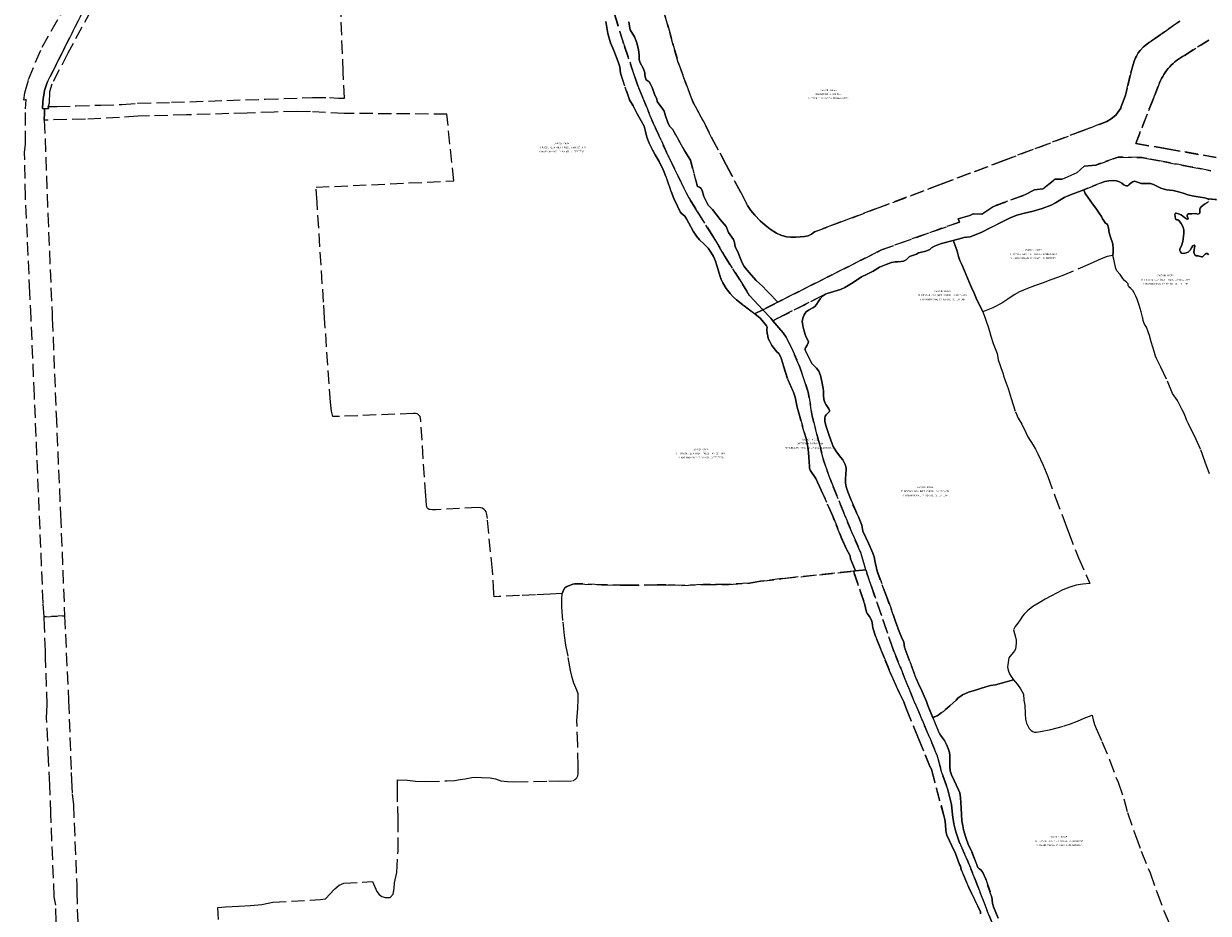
# Model space of a CAD drawing. Header units: metres. Extents: x 188526 to 197860, y 581431 to 587564.
# Tile 9 of 31: x 191914 to 192808, y 583551 to 584223. Entities that reach past the tile are written whole.
import ezdxf
from ezdxf.enums import TextEntityAlignment as Align

# ---------------------------------------------------------------- set-up
doc = ezdxf.new("R2010")
doc.units = ezdxf.units.M
doc.linetypes.add('DASHEDX2', pattern=[14, 10, -4])
doc.layers.add('B-WA-KG-GRENS_KADASTRAAL-G', color=150, linetype='DASHEDX2', lineweight=18)
doc.layers.add('B-WA-KG-GRENS_KADASTRAAL-T50', color=130, linetype='Continuous', lineweight=50)
doc.styles.add('NLCS-ISO-T25', font='NLCS-ISO.ttf', dxfattribs={"height": 2.5})

msp = doc.modelspace()

# ---------------------------------------------------------------- linework, layer by layer
at = {"layer": 'B-WA-KG-GRENS_KADASTRAAL-G'}
for points in [[(192786.64, 584224.41), (192773.23, 584215.08), (192763.74, 584208.6), (192759.32, 584205.15), (192756.69, 584202.35), (192755.13, 584200.43), (192753.86, 584198.09), (192753.28, 584196.68), (192752.29, 584194.27), (192751.02, 584190.05), (192749.7, 584185.3), (192746.9, 584173.83), (192746.52, 584171.46), (192745.75, 584168.42), (192743.84, 584163.84), (192742.45, 584159.92), (192742.03, 584158.68), (192738.27, 584153.48), (192734.86, 584150.78), (192731.65, 584148.62), (192731.65, 584148.62), (192712.86, 584141.49), (192653.85, 584119.22), (192606.47, 584101.33), (192557.02, 584082.63), (192526.24, 584071.09), (192510.95, 584065.32), (192508.68, 584063.52), (192506.13, 584062.42), (192503.3, 584061.7), (192496.79, 584061.2), (192493.05, 584061.2), (192489.77, 584061.63), (192485.38, 584062.78), (192482.04, 584064.39), (192477.32, 584067.41), (192473.66, 584070.3), (192469.82, 584073.64), (192465.69, 584077.87), (192462.72, 584081.36), (192460.15, 584085.27), (192455.21, 584095.02), (192444.27, 584115.84), (192433.46, 584136.18), (192426.77, 584149.22), (192419.34, 584163.03), (192413.2, 584178.88), (192408.01, 584193.3), (192404.27, 584206.22), (192400.06, 584221.06), (192388.87, 584262.74)], [(192388.87, 584262.74), (192400.06, 584221.06), (192404.27, 584206.22), (192408.01, 584193.3), (192413.2, 584178.88), (192419.34, 584163.03), (192426.77, 584149.22), (192433.46, 584136.18), (192444.27, 584115.84), (192455.21, 584095.02), (192460.15, 584085.27), (192462.72, 584081.36), (192465.69, 584077.87), (192469.82, 584073.64), (192473.66, 584070.3), (192477.32, 584067.41), (192482.04, 584064.39), (192485.38, 584062.78), (192489.77, 584061.63), (192493.05, 584061.2), (192496.79, 584061.2), (192503.3, 584061.7), (192506.13, 584062.42), (192508.68, 584063.52), (192510.95, 584065.32), (192526.24, 584071.09), (192557.02, 584082.63), (192606.47, 584101.33), (192653.85, 584119.22), (192712.86, 584141.49), (192731.65, 584148.62), (192734.86, 584150.78), (192738.27, 584153.48), (192742.03, 584158.68), (192742.45, 584159.92), (192743.84, 584163.84), (192745.75, 584168.42), (192746.52, 584171.46), (192746.9, 584173.83), (192749.7, 584185.3), (192751.02, 584190.05), (192752.29, 584194.27), (192753.28, 584196.68), (192753.86, 584198.09), (192755.13, 584200.43), (192756.69, 584202.35), (192759.32, 584205.15), (192763.74, 584208.6), (192773.23, 584215.08), (192786.64, 584224.41)], [(191957.09, 584229.11), (191931.64, 584178.13), (191929.64, 584172.02), (191929.02, 584168.67), (191928.51, 584165.94), (191928.35, 584163.37), (191928.13, 584158.43), (191929.63, 584158.27), (191929.49, 584155.23), (191929.39, 584149.7), (191932.02, 584078.95), (191935.25, 584003.31), (191935.38, 584000), (191938.27, 583927.43), (191941.64, 583851.71), (191944.67, 583775.3), (191929.19, 583774.43), (191928.5, 583784.83), (191928.5, 583784.83), (191921.92, 583941.69), (191919.38, 584000), (191918.53, 584019.44), (191915.14, 584091.62), (191914.54, 584125.3), (191915.21, 584131.54), (191915.07, 584158.12), (191915.55, 584165.21), (191913.81, 584164.83), (191914.78, 584170.32), (191917.41, 584180.3), (191922.8, 584193.49), (191927.71, 584204.75), (191945.83, 584236.63)], [(192353.26, 584224.24), (192354.73, 584215.23), (192356.79, 584208.06), (192359.3, 584202.22), (192362.51, 584193.8), (192363.81, 584189.84), (192364.3, 584185.16), (192371.11, 584165.11), (192373.85, 584160.52), (192376.93, 584154.46), (192379.96, 584149.14), (192382.36, 584145.21), (192383.21, 584141.11), (192384.35, 584136.92), (192386.12, 584132.31), (192388.52, 584127.36), (192390.68, 584123.47), (192393.61, 584118.43), (192396.79, 584111.58), (192398.58, 584107.23), (192402.61, 584095.83), (192404.76, 584090.5), (192407.48, 584084.79), (192409.53, 584080.44), (192410.37, 584079.21), (192411.33, 584078.29), (192412.93, 584077.13), (192414.19, 584075.23), (192415.97, 584071.74), (192419.22, 584065.74), (192421.74, 584061.96), (192424.09, 584059.21), (192427.36, 584056.13), (192430.52, 584052.98), (192432.64, 584050.08), (192434.7, 584046.67), (192436.02, 584043.24), (192437.27, 584039.2), (192439.28, 584032.36), (192440.29, 584029.31), (192441.64, 584026.67), (192444.16, 584022.61), (192447.27, 584018.74), (192449.41, 584016.25), (192451.92, 584014.02), (192456.83, 584010.26), (192465.64, 584003.33), (192465.72, 584003.27), (192469.79, 584000), (192472.72, 583996.79), (192474.66, 583994.41), (192475.07, 583993.25), (192474.95, 583991.37), (192475.06, 583988.75), (192475.5, 583986.6), (192475.97, 583984.72), (192477.1, 583982.36), (192478.61, 583979.45), (192482.39, 583974.61), (192483.97, 583973.32), (192485.12, 583971.2), (192486.04, 583969.04), (192487.36, 583964.09), (192490.57, 583954.35), (192495.06, 583944.11), (192496.24, 583940.31), (192497.77, 583933), (192499.16, 583927.47), (192504.45, 583909.31), (192505.98, 583901.44), (192506.61, 583895.23), (192507.05, 583887.96), (192507.03, 583886.75), (192507.67, 583885.35), (192511.78, 583879.07), (192515.96, 583870.27), (192524.7, 583850.48), (192530.99, 583834.63), (192535.19, 583825.23), (192537.36, 583821.65), (192537.83, 583820.36), (192538.07, 583818.36), (192541.85, 583809.21), (192540.2, 583809.03), (192486.68, 583803.38), (192470.18, 583801.36), (192461.8, 583799.93), (192446.21, 583799.06), (192426.92, 583798.9), (192410.68, 583798.3), (192398.94, 583798.61), (192392.19, 583798.64), (192368.51, 583798.37), (192350.04, 583798.68), (192332.54, 583799.53), (192329.89, 583799.54), (192328.29, 583799.09), (192325.84, 583798.3), (192323.89, 583797.46), (192322.48, 583796.31), (192321.28, 583794.76), (192320.77, 583793.47), (192320.32, 583792.17), (192311.27, 583791.59), (192300.21, 583791.18), (192288.1, 583790.52), (192272.82, 583789.75), (192268.89, 583789.57), (192268.79, 583792.18), (192267.66, 583809.62), (192263.86, 583848.76), (192263.44, 583851.81), (192263.29, 583852.77), (192262.9, 583853.79), (192262.45, 583854.54), (192261.83, 583855.22), (192261.13, 583855.89), (192259.98, 583856.55), (192258.68, 583856.96), (192256.89, 583856.99), (192224.91, 583855.39), (192222.54, 583855.34), (192220.71, 583855.52), (192219.88, 583855.71), (192219.15, 583856.15), (192218.48, 583856.91), (192217.8, 583858.75), (192217.38, 583865.99), (192213.55, 583922.89), (192213.44, 583924.53), (192213.03, 583925.78), (192212.53, 583926.45), (192211.99, 583927.05), (192211.44, 583927.52), (192210.87, 583927.81), (192209.67, 583928.09), (192207.93, 583928.04), (192152.17, 583925.91), (192147.17, 583925.94), (192146.16, 583929.86), (192145.37, 583936.57), (192141.01, 584000), (192140.18, 584012.1), (192135.27, 584087.56), (192134.51, 584099.01), (192238.44, 584103.77), (192233.39, 584154.2), (192155.76, 584154.74), (192130.44, 584156.12), (192128.31, 584156.01), (192119.87, 584156.1), (192102.87, 584155.83), (192082.57, 584155.07), (192036.67, 584153.62), (192000, 584152.59), (191999.95, 584152.59), (191986.08, 584151.72), (191960.36, 584150.45), (191929.39, 584149.7), (191929.49, 584155.23), (191929.63, 584158.27), (191929.63, 584158.27), (191932.5, 584158.47), (191932.4, 584159.98), (191938.8, 584159.98), (191953.55, 584160.47), (191971.99, 584161.05), (191988.02, 584161.52), (191999.66, 584162.38), (192000, 584162.39), (192025.3, 584163.15), (192096.17, 584165.53), (192131.9, 584166.68), (192144.61, 584166.78), (192151.41, 584166.29), (192156.07, 584166.19), (192155, 584185.8), (192153, 584240.48)], [(191964.5, 584232.15), (191947.08, 584200.22), (191935.04, 584176.76), (191933.38, 584170.94), (191932.92, 584162.57), (191932.4, 584159.98), (191932.5, 584158.47), (191929.63, 584158.27), (191929.63, 584158.27), (191928.13, 584158.43), (191928.35, 584163.37), (191928.51, 584165.94), (191929.02, 584168.67), (191929.64, 584172.02), (191931.64, 584178.13), (191957.09, 584229.11)], [(192359.55, 584230.62), (192366.91, 584207), (192375.12, 584182.44), (192377.45, 584175.69), (192382.06, 584164.69), (192389.16, 584147.38), (192400.86, 584121.81), (192407.86, 584107.31), (192415.86, 584091.06), (192422.52, 584080.38), (192434.2, 584061.94), (192443.41, 584046.38), (192454.48, 584028.94), (192461.7, 584017.25), (192471.92, 584006.5), (192471.95, 584006.48), (192465.64, 584003.33), (192456.83, 584010.26), (192451.92, 584014.02), (192449.41, 584016.25), (192447.27, 584018.74), (192444.16, 584022.61), (192441.64, 584026.67), (192440.29, 584029.31), (192439.28, 584032.36), (192437.27, 584039.2), (192436.02, 584043.24), (192434.7, 584046.67), (192432.64, 584050.08), (192430.52, 584052.98), (192427.36, 584056.13), (192424.09, 584059.21), (192421.74, 584061.96), (192419.22, 584065.74), (192415.97, 584071.74), (192414.19, 584075.23), (192412.93, 584077.13), (192411.33, 584078.29), (192410.37, 584079.21), (192409.53, 584080.44), (192407.48, 584084.79), (192404.76, 584090.5), (192402.61, 584095.83), (192398.58, 584107.23), (192396.79, 584111.58), (192393.61, 584118.43), (192390.68, 584123.47), (192388.52, 584127.36), (192386.12, 584132.31), (192384.35, 584136.92), (192383.21, 584141.11), (192382.36, 584145.21), (192379.96, 584149.14), (192376.93, 584154.46), (192373.85, 584160.52), (192371.11, 584165.11), (192364.3, 584185.16), (192363.81, 584189.84), (192362.51, 584193.8), (192359.3, 584202.22), (192356.79, 584208.06), (192354.73, 584215.23), (192353.26, 584224.24)], [(192370.69, 584223.93), (192371.4, 584219.15), (192371.73, 584217.93), (192374.85, 584212.52), (192376.6, 584208.16), (192378.06, 584202.7), (192378.5, 584198.9), (192378.57, 584195.7), (192379.07, 584193.53), (192381.67, 584188.4), (192382.71, 584185.3), (192382.83, 584184.21), (192383.03, 584182.29), (192383.73, 584180.22), (192386.03, 584178.59), (192387.16, 584176.94), (192388.2, 584174.42), (192390.36, 584168.65), (192391.72, 584165.73), (192391.99, 584163.76), (192396.38, 584158.04), (192397.3, 584156.46), (192398.2, 584153.71), (192400.33, 584147.1), (192401.52, 584144.96), (192403.81, 584142.5), (192404.55, 584141.12), (192413.07, 584126.14), (192417.18, 584119.38), (192422.45, 584099.57), (192423.98, 584099.09), (192425.12, 584098.23), (192425.97, 584096.57), (192427.29, 584092), (192430.48, 584085.36), (192433.72, 584082.08), (192436.33, 584078.91), (192439.55, 584074.59), (192444.24, 584069.25), (192446.01, 584064.82), (192449.73, 584059.62), (192450.42, 584057.35), (192450.85, 584053.98), (192453.01, 584050.27), (192454.2, 584046.99), (192456.19, 584041.85), (192457.8, 584039.24), (192461.17, 584034.92), (192466.92, 584028.62), (192471.9, 584023.95), (192474.6, 584021.06), (192476.29, 584019.3), (192483.15, 584012.17), (192471.92, 584006.5), (192461.7, 584017.25), (192454.48, 584028.94), (192443.41, 584046.38), (192434.2, 584061.94), (192422.52, 584080.38), (192415.86, 584091.06), (192407.86, 584107.31), (192400.86, 584121.81), (192389.16, 584147.38), (192382.06, 584164.69), (192377.45, 584175.69), (192375.12, 584182.44), (192366.91, 584207), (192359.55, 584230.62)], [(192810.2, 584111.51), (192793.34, 584114.79), (192774.12, 584118.34), (192761.72, 584120.68), (192758, 584121.49), (192740.11, 584121.69), (192723.17, 584115.75), (192714.38, 584115), (192708.94, 584109.88), (192697.81, 584105.12), (192692.59, 584105.12), (192683.2, 584097.69), (192677.06, 584097.12), (192669.58, 584093.25), (192646.06, 584084.56), (192637.28, 584078.56), (192630.64, 584078.81), (192628.17, 584077.62), (192619.31, 584075.25), (192620.25, 584072.69), (192561.44, 584051.69), (192483.15, 584012.17), (192476.29, 584019.3), (192474.6, 584021.06), (192471.9, 584023.95), (192466.92, 584028.62), (192461.17, 584034.92), (192457.8, 584039.24), (192456.19, 584041.85), (192454.2, 584046.99), (192453.01, 584050.27), (192450.85, 584053.98), (192450.42, 584057.35), (192449.73, 584059.62), (192446.01, 584064.82), (192444.24, 584069.25), (192439.55, 584074.59), (192436.33, 584078.91), (192433.72, 584082.08), (192430.48, 584085.36), (192427.29, 584092), (192425.97, 584096.57), (192425.12, 584098.23), (192423.98, 584099.09), (192422.45, 584099.57), (192417.18, 584119.38), (192413.07, 584126.14), (192404.55, 584141.12), (192403.81, 584142.5), (192401.52, 584144.96), (192400.33, 584147.1), (192398.2, 584153.71), (192397.3, 584156.46), (192396.38, 584158.04), (192391.99, 584163.76), (192391.72, 584165.73), (192390.36, 584168.65), (192388.2, 584174.42), (192387.16, 584176.94), (192386.03, 584178.59), (192383.73, 584180.22), (192383.03, 584182.29), (192382.83, 584184.21), (192382.71, 584185.3), (192381.67, 584188.4), (192379.07, 584193.53), (192378.57, 584195.7), (192378.5, 584198.9), (192378.06, 584202.7), (192376.6, 584208.16), (192374.85, 584212.52), (192371.73, 584217.93), (192371.4, 584219.15), (192370.69, 584223.93)], [(192814.13, 584121.51), (192777.13, 584127.95), (192753.44, 584132.08), (192766.68, 584165.95), (192771.38, 584177.96), (192772.1, 584179.59), (192772.89, 584181.19), (192773.75, 584182.75), (192774.68, 584184.27), (192775.67, 584185.76), (192776.72, 584187.19), (192777.84, 584188.59), (192779.02, 584189.93), (192780.25, 584191.21), (192781.54, 584192.45), (192782.87, 584193.63), (192784.26, 584194.75), (192785.7, 584195.8), (192787.18, 584196.8), (192788.7, 584197.73), (192790.26, 584198.59), (192808.45, 584210.2)], [(192808.45, 584210.2), (192790.26, 584198.59), (192788.7, 584197.73), (192787.18, 584196.8), (192785.7, 584195.8), (192784.26, 584194.75), (192782.87, 584193.63), (192781.54, 584192.45), (192780.25, 584191.21), (192779.02, 584189.93), (192777.84, 584188.59), (192776.72, 584187.19), (192775.67, 584185.76), (192774.68, 584184.27), (192773.75, 584182.75), (192772.89, 584181.19), (192772.1, 584179.59), (192771.38, 584177.96), (192766.68, 584165.95), (192753.44, 584132.08), (192777.13, 584127.95), (192814.13, 584121.51)], [(192883.88, 584083.76), (192808.03, 584090.19), (192807.11, 584090.54), (192805.2, 584091.03), (192800.6, 584091.75), (192796.05, 584092.47), (192792.64, 584093.35), (192789.28, 584094.57), (192785.64, 584095.53), (192781.54, 584096.64), (192776.73, 584097.13), (192774.21, 584097.71), (192772.43, 584098.36), (192769.34, 584099.93), (192766.87, 584101.1), (192764.63, 584101.77), (192762.39, 584101.85), (192759.73, 584101.73), (192757.59, 584101.86), (192755.56, 584102.58), (192753.29, 584103.4), (192752.22, 584103.49), (192751.26, 584103.15), (192750.05, 584102.45), (192748.24, 584100.71), (192747.33, 584100.09), (192746.36, 584100.01), (192745.47, 584100.21), (192744.45, 584100.78), (192742.94, 584102.06), (192741, 584103.11), (192738.74, 584103.91), (192736.68, 584104.09), (192733.05, 584103.96), (192729.93, 584103.35), (192714.13, 584097.13), (192706.05, 584093.94), (192702.97, 584092.73), (192699.27, 584091.26), (192697.44, 584090.05), (192692.78, 584087.13), (192689.55, 584085.48), (192682.82, 584083.02), (192675.88, 584080.92), (192669.44, 584079.3), (192663.73, 584077.78), (192658.14, 584075.71), (192652.98, 584073.23), (192643.57, 584068.28), (192637.16, 584065.19), (192630.36, 584062.2), (192628.45, 584061.65), (192625.76, 584061.23), (192623.58, 584061.01), (192622.17, 584060.52), (192615.5, 584058.76), (192606.77, 584056.46), (192603.96, 584055.49), (192601.4, 584054.58), (192599.23, 584053.14), (192598.02, 584052.09), (192594.93, 584050.74), (192590.68, 584049.79), (192589.33, 584049.42), (192587.74, 584048.42), (192583.39, 584046.98), (192582.25, 584046.31), (192581.12, 584045.13), (192579.94, 584044.08), (192578.16, 584043.28), (192576.19, 584042.8), (192573.62, 584042.71), (192571.67, 584042.61), (192568.98, 584042.11), (192565.01, 584040.68), (192559.87, 584038.57), (192555.05, 584035.71), (192550.22, 584033.13), (192546.41, 584031.3), (192539.97, 584027.02), (192533.65, 584023.31), (192530.52, 584021.79), (192528.01, 584020.93), (192520.31, 584018.75), (192519.07, 584018.16), (192483.06, 584000), (192479.47, 583998.19), (192479.47, 583998.19), (192478.69, 583999.12), (192477.89, 584000), (192471.95, 584006.48), (192471.92, 584006.5), (192483.15, 584012.17), (192561.44, 584051.69), (192620.25, 584072.69), (192619.31, 584075.25), (192628.17, 584077.62), (192630.64, 584078.81), (192637.28, 584078.56), (192646.06, 584084.56), (192669.58, 584093.25), (192677.06, 584097.12), (192683.2, 584097.69), (192692.59, 584105.12), (192697.81, 584105.12), (192708.94, 584109.88), (192714.38, 584115), (192723.17, 584115.75), (192740.11, 584121.69), (192758, 584121.49), (192761.72, 584120.68), (192774.12, 584118.34), (192793.34, 584114.79), (192810.2, 584111.51)], [(192808.96, 583882.6), (192805.86, 583891.32), (192802.39, 583901.07), (192798.98, 583908.51), (192797.41, 583911.82), (192794.76, 583917.04), (192793.2, 583920.18), (192791.7, 583923.33), (192790.89, 583925.46), (192789.35, 583929.05), (192788.39, 583930.96), (192784.88, 583937.88), (192781.24, 583943.32), (192776.72, 583954.11), (192772.22, 583963.01), (192770.5, 583966.59), (192769.26, 583969.05), (192768.4, 583971.46), (192767.57, 583974.2), (192766.28, 583978.18), (192765.14, 583982.12), (192763.69, 583986.94), (192762.8, 583989.68), (192761.5, 583993.21), (192760.04, 583995.52), (192759.37, 583996.93), (192759.05, 583998.29), (192758.64, 584000), (192758.45, 584000.75), (192757.45, 584004.86), (192755.97, 584009.94), (192754.37, 584014.45), (192753.44, 584016.79), (192752.27, 584019.25), (192751.19, 584021.06), (192749.64, 584022.5), (192748.19, 584023.69), (192747.73, 584024.81), (192747.58, 584026.06), (192746.97, 584026.69), (192746.08, 584027.44), (192745.02, 584028.62), (192743.72, 584030.19), (192741.57, 584033.02), (192739.16, 584035.81), (192738.28, 584037.62), (192737.76, 584039.81), (192737.45, 584042.13), (192736.8, 584044.75), (192736.14, 584047.42), (192736.23, 584050.14), (192736.4, 584052.46), (192736.15, 584056.04), (192735.67, 584057.83), (192734.54, 584060.63), (192733.43, 584064.65), (192732.7, 584068.24), (192732.04, 584070.78), (192730.37, 584072.14), (192729.57, 584073.31), (192728.36, 584075.25), (192727.43, 584076.99), (192725.89, 584079.45), (192723.31, 584083.07), (192720.74, 584086.45), (192717.09, 584091.62), (192715.14, 584094.31), (192714.13, 584097.13), (192729.93, 584103.35), (192733.05, 584103.96), (192736.68, 584104.09), (192738.74, 584103.91), (192741, 584103.11), (192742.94, 584102.06), (192744.45, 584100.78), (192745.47, 584100.21), (192746.36, 584100.01), (192747.33, 584100.09), (192748.24, 584100.71), (192750.05, 584102.45), (192751.26, 584103.15), (192752.22, 584103.49), (192753.29, 584103.4), (192755.56, 584102.58), (192757.59, 584101.86), (192759.73, 584101.73), (192762.39, 584101.85), (192764.63, 584101.77), (192766.87, 584101.1), (192769.34, 584099.93), (192772.43, 584098.36), (192774.21, 584097.71), (192776.73, 584097.13), (192781.54, 584096.64), (192785.64, 584095.53), (192789.28, 584094.57), (192792.64, 584093.35), (192796.05, 584092.47), (192800.6, 584091.75), (192805.2, 584091.03), (192807.11, 584090.54), (192808.03, 584090.19), (192808.42, 584089.58)], [(192808.33, 584047.98), (192807.44, 584048.86), (192806.6, 584048.91), (192805.82, 584048.37), (192804.61, 584047.19), (192803.75, 584046.44), (192802.99, 584046.31), (192800.57, 584047.15), (192798.92, 584047.24), (192798.05, 584047.82), (192797.46, 584048.83), (192797.29, 584050.12), (192797.85, 584053.27), (192798.04, 584054.57), (192797.81, 584055.2), (192797.37, 584055.35), (192796.54, 584054.84), (192795.59, 584053.18), (192794.49, 584051.39), (192793, 584049.98), (192791.48, 584049.41), (192789.43, 584048.98), (192787.98, 584049.25), (192787.09, 584050.13), (192786.62, 584051.32), (192786.79, 584052.44), (192788.01, 584054.84), (192788.82, 584058.07), (192789.7, 584063.95), (192789.63, 584066.76), (192788.84, 584069.37), (192787.63, 584071.72), (192785.93, 584074), (192785.22, 584074.34), (192784.23, 584074.36), (192783.67, 584074.61), (192783.3, 584075.34), (192783.06, 584076.92), (192782.92, 584078.49), (192783.29, 584079.38), (192783.95, 584079.41), (192785.68, 584078.82), (192787.62, 584078.1), (192790.18, 584076.19), (192791.66, 584075.14), (192792.35, 584074.81), (192792.75, 584074.99), (192792.93, 584075.5), (192792.28, 584077.1), (192792.17, 584077.86), (192792.47, 584078.39), (192793.25, 584078.83), (192795.82, 584078.86), (192798.68, 584079.19), (192800.16, 584078.69), (192801.4, 584079.06), (192801.72, 584079.75), (192801.66, 584081.52), (192801.73, 584082.34), (192802.1, 584083.2), (192802.9, 584084.2), (192805.25, 584086.15), (192807.47, 584087.46), (192808.25, 584088.16)], [(192808.25, 584088.16), (192807.47, 584087.46), (192805.25, 584086.15), (192802.9, 584084.2), (192802.1, 584083.2), (192801.73, 584082.34), (192801.66, 584081.52), (192801.72, 584079.75), (192801.4, 584079.06), (192800.16, 584078.69), (192798.68, 584079.19), (192795.82, 584078.86), (192793.25, 584078.83), (192792.47, 584078.39), (192792.17, 584077.86), (192792.28, 584077.1), (192792.93, 584075.5), (192792.75, 584074.99), (192792.35, 584074.81), (192791.66, 584075.14), (192790.18, 584076.19), (192787.62, 584078.1), (192785.68, 584078.82), (192783.95, 584079.41), (192783.29, 584079.38), (192782.92, 584078.49), (192783.06, 584076.92), (192783.3, 584075.34), (192783.67, 584074.61), (192784.23, 584074.36), (192785.22, 584074.34), (192785.93, 584074), (192787.63, 584071.72), (192788.84, 584069.37), (192789.63, 584066.76), (192789.7, 584063.95), (192788.82, 584058.07), (192788.01, 584054.84), (192786.79, 584052.44), (192786.62, 584051.32), (192787.09, 584050.13), (192787.98, 584049.25), (192789.43, 584048.98), (192791.48, 584049.41), (192793, 584049.98), (192794.49, 584051.39), (192795.59, 584053.18), (192796.54, 584054.84), (192797.37, 584055.35), (192797.81, 584055.2), (192798.04, 584054.57), (192797.85, 584053.27), (192797.29, 584050.12), (192797.46, 584048.83), (192798.05, 584047.82), (192798.92, 584047.24), (192800.57, 584047.15), (192802.99, 584046.31), (192803.75, 584046.44), (192804.61, 584047.19), (192805.82, 584048.37), (192806.6, 584048.91), (192807.44, 584048.86), (192808.33, 584047.98)], [(192808.42, 584089.58), (192808.03, 584090.19), (192883.88, 584083.76)], [(192654.86, 583517.81), (192632.6, 583574.91), (192626.25, 583590.37), (192620.1, 583604.64), (192617.67, 583612.17), (192616.17, 583618.16), (192615.1, 583625.01), (192614.25, 583632.72), (192612.75, 583638.93), (192611.25, 583644.92), (192606.98, 583656.61), (192603.33, 583670.18), (192581.2, 583722.37), (192570.24, 583749.93), (192553.54, 583798.09), (192549.52, 583810.04), (192545.67, 583823.31), (192539.67, 583836.79), (192534.02, 583850.62), (192523.86, 583875.38), (192517.88, 583891.97), (192513.97, 583907.75), (192509.11, 583926.01), (192506.15, 583944.16), (192499.73, 583963.21), (192493.52, 583977.76), (192489.34, 583985.69), (192487.3, 583989.06), (192484.02, 583992.88), (192479.47, 583998.19), (192483.06, 584000), (192519.07, 584018.16), (192517.18, 584016.97), (192515.04, 584014.64), (192513.51, 584012.42), (192512.31, 584010.48), (192511.03, 584009.04), (192509.52, 584007.94), (192506.26, 584006.13), (192504.59, 584004.98), (192503.71, 584004), (192502.94, 584002.57), (192501.99, 584000), (192501.64, 583997.67), (192501.67, 583996.32), (192502.03, 583994.39), (192502.81, 583991.25), (192503.79, 583987.82), (192504.58, 583985.8), (192505.86, 583983.41), (192506.25, 583982.3), (192506.18, 583981.36), (192505.4, 583979.83), (192503.96, 583977.69), (192503.73, 583976.96), (192503.86, 583976.04), (192504.66, 583974.37), (192507.35, 583968.92), (192508.96, 583965.75), (192510.36, 583964.36), (192512.48, 583962.26), (192514.04, 583960.06), (192515.47, 583956.74), (192516.51, 583952.32), (192517.52, 583946.87), (192517.65, 583945.02), (192517.62, 583941.38), (192517.83, 583939.3), (192518.48, 583936.94), (192519.55, 583934.71), (192521.67, 583931.6), (192522.16, 583930.43), (192522.11, 583929.62), (192519.66, 583927.07), (192519.03, 583926.1), (192518.7, 583924.63), (192518.77, 583922.29), (192519.36, 583919.02), (192521.93, 583911.51), (192524.07, 583905.3), (192525.01, 583903.25), (192527.49, 583899.27), (192530.74, 583894.91), (192532.17, 583893.14), (192533.91, 583889.47), (192534.81, 583887.11), (192534.84, 583885.74), (192534.52, 583882.21), (192534.18, 583878.8), (192534.35, 583875.65), (192534.77, 583872.66), (192536, 583868.98), (192538.41, 583862.52), (192543.95, 583850.09), (192546.57, 583843.83), (192547.35, 583839.27), (192551.5, 583830.22), (192554.81, 583822.54), (192555.98, 583819.92), (192556.22, 583818.45), (192556.43, 583816.85), (192558.04, 583809.06), (192565.48, 583789.34), (192572.09, 583771.03), (192574.71, 583763.52), (192576.58, 583759.19), (192578.27, 583755.46), (192578.58, 583753.51), (192578.92, 583751.38), (192582.75, 583740.67), (192587.55, 583728.05), (192589.27, 583723.91), (192591.88, 583718.52), (192594.73, 583712.31), (192595.47, 583710.45), (192596.32, 583707.66), (192600.23, 583698.3), (192604.94, 583687), (192605.96, 583685.13), (192608.95, 583681.1), (192610.54, 583678.21), (192611.74, 583674.94), (192612.67, 583672), (192612.93, 583669.82), (192612.98, 583665.78), (192612.94, 583661.41), (192613.18, 583658.27), (192614.32, 583655.17), (192616.36, 583650.81), (192619.67, 583643.84), (192620.47, 583641.46), (192621.02, 583637.98), (192621.66, 583630.06), (192622.13, 583620.31), (192622.8, 583616.68), (192623.45, 583613.66), (192625.2, 583607.78), (192627.21, 583602.17), (192629.28, 583597.71), (192633.39, 583587.47), (192633.72, 583586.36), (192634.18, 583585.16), (192635.13, 583584.23), (192636.4, 583583.34), (192637.86, 583581.52), (192640.11, 583576.3), (192644.77, 583562.73), (192644.95, 583560.67), (192645.12, 583558.09), (192645.89, 583555.4), (192649.48, 583546.8)], [(192060.85, 583545.91), (192060.36, 583554.98), (192066.18, 583555.5), (192076.16, 583556.07), (192085.02, 583556.48), (192093.72, 583557.34), (192101.95, 583559), (192137.78, 583560.94), (192141.76, 583561.6), (192148.6, 583568.94), (192151.89, 583571.74), (192155.49, 583573.25), (192177.11, 583574.51), (192180.36, 583566.98), (192182.12, 583564.89), (192184.15, 583563.39), (192186.98, 583562.48), (192190.5, 583562.45), (192192.84, 583565.13), (192193.55, 583569.21), (192193.85, 583573.48), (192195.45, 583581.49), (192196.49, 583597.86), (192196.65, 583613.8), (192196.55, 583621.36), (192196.09, 583634.72), (192196.1, 583642.68), (192195.99, 583651.49), (192203.66, 583651.12), (192209.57, 583650.43), (192217.75, 583650.16), (192233.37, 583650.68), (192239.02, 583650.9), (192243.22, 583651.53), (192247.07, 583652.23), (192252.12, 583653.14), (192255.74, 583653.31), (192259.32, 583653.11), (192266.06, 583652.93), (192270.06, 583652.09), (192274.12, 583650.58), (192279.06, 583650.08), (192284.66, 583649.85), (192310.2, 583650.55), (192317.46, 583650.46), (192328.42, 583650.69), (192330.26, 583651.73), (192331.36, 583652.97), (192332.16, 583654.52), (192332.42, 583655.97), (192332.4, 583661.77), (192332.19, 583677.73), (192331.4, 583696.51), (192332.25, 583705.24), (192332.55, 583712.3), (192332.32, 583716.3), (192331.36, 583719.21), (192329.2, 583724.36), (192327.81, 583728.6), (192326.56, 583733.86), (192324.79, 583744.79), (192323.23, 583753.11), (192322.1, 583760.42), (192320.9, 583771.79), (192320.1, 583781.96), (192320.12, 583788.1), (192320.32, 583792.17), (192320.77, 583793.47), (192321.28, 583794.76), (192322.48, 583796.31), (192323.89, 583797.46), (192325.84, 583798.3), (192328.29, 583799.09), (192329.89, 583799.54), (192332.54, 583799.53), (192350.04, 583798.68), (192368.51, 583798.37), (192392.19, 583798.64), (192398.94, 583798.61), (192410.68, 583798.3), (192426.92, 583798.9), (192446.21, 583799.06), (192461.8, 583799.93), (192470.18, 583801.36), (192486.68, 583803.38), (192540.2, 583809.03), (192548.57, 583784.65), (192550.14, 583778.08), (192550.5, 583777.11), (192552.44, 583774.73), (192553.8, 583772.1), (192554.49, 583770.15), (192554.84, 583766.24), (192556.95, 583760.02), (192561.64, 583748.16), (192563.39, 583743.88), (192568.06, 583732.46), (192574.67, 583717.36), (192576.51, 583713.96), (192578.28, 583710.31), (192580.08, 583705.26), (192589.42, 583682.6), (192598.27, 583661.07), (192598.62, 583660.44), (192599.11, 583659.2), (192609.2, 583621.73), (192609.88, 583617.32), (192610.02, 583613.23), (192610.31, 583611.58), (192610.87, 583609.55), (192612.85, 583605.39), (192614.44, 583601.64), (192615.79, 583598.78), (192616.89, 583596.9), (192617.2, 583595.74), (192620.29, 583587.52), (192620.98, 583586.1), (192621.67, 583583.72), (192627.29, 583570.03), (192636.25, 583551.68), (192636.29, 583550.13)], [(192636.29, 583550.13), (192636.25, 583551.68), (192627.29, 583570.03), (192621.67, 583583.72), (192620.98, 583586.1), (192620.29, 583587.52), (192617.2, 583595.74), (192616.89, 583596.9), (192615.79, 583598.78), (192614.44, 583601.64), (192612.85, 583605.39), (192610.87, 583609.55), (192610.31, 583611.58), (192610.02, 583613.23), (192609.88, 583617.32), (192609.2, 583621.73), (192599.11, 583659.2), (192598.62, 583660.44), (192598.27, 583661.07), (192589.42, 583682.6), (192580.08, 583705.26), (192578.28, 583710.31), (192576.51, 583713.96), (192574.67, 583717.36), (192568.06, 583732.46), (192563.39, 583743.88), (192561.64, 583748.16), (192556.95, 583760.02), (192554.84, 583766.24), (192554.49, 583770.15), (192553.8, 583772.1), (192552.44, 583774.73), (192550.5, 583777.11), (192550.14, 583778.08), (192548.57, 583784.65), (192540.2, 583809.03), (192541.85, 583809.21), (192549.52, 583810.04), (192553.54, 583798.09), (192570.24, 583749.93), (192581.2, 583722.37), (192603.33, 583670.18), (192606.98, 583656.61), (192611.25, 583644.92), (192612.75, 583638.93), (192614.25, 583632.72), (192615.1, 583625.01), (192616.17, 583618.16), (192617.67, 583612.17), (192620.1, 583604.64), (192626.25, 583590.37), (192632.6, 583574.91), (192654.86, 583517.81)], [(191938.28, 583544.23), (191937.97, 583556.7), (191936.89, 583563.07), (191934.31, 583625.91), (191933.51, 583647.4), (191932.61, 583666.71), (191931.07, 583698.2), (191931.63, 583707.99), (191930.32, 583743.82), (191930.16, 583748.59), (191929.55, 583767.53), (191929.19, 583774.43), (191944.67, 583775.3), (191947.64, 583711.28), (191949.75, 583656.87), (191950.01, 583651.2), (191950.5, 583640.58), (191951.29, 583632.78), (191953.91, 583571.37), (191953.95, 583567.36), (191954.22, 583553.76), (191956.64, 583500)], [(192649.48, 583546.8), (192645.89, 583555.4), (192645.12, 583558.09), (192644.95, 583560.67), (192644.77, 583562.73), (192640.11, 583576.3), (192637.86, 583581.52), (192636.4, 583583.34), (192635.13, 583584.23), (192634.18, 583585.16), (192633.72, 583586.36), (192633.39, 583587.47), (192629.28, 583597.71), (192627.21, 583602.17), (192625.2, 583607.78), (192623.45, 583613.66), (192622.8, 583616.68), (192622.13, 583620.31), (192621.66, 583630.06), (192621.02, 583637.98), (192620.47, 583641.46), (192619.67, 583643.84), (192616.36, 583650.81), (192614.32, 583655.17), (192613.18, 583658.27), (192612.94, 583661.41), (192612.98, 583665.78), (192612.93, 583669.82), (192612.67, 583672), (192611.74, 583674.94), (192610.54, 583678.21), (192608.95, 583681.1), (192605.96, 583685.13), (192604.94, 583687), (192600.23, 583698.3), (192601.49, 583698.97), (192603.37, 583699.68), (192605.07, 583700.85), (192606.5, 583701.89), (192608.32, 583703.13), (192609.88, 583704.49), (192611.31, 583705.73), (192613.06, 583707.29), (192617.72, 583711.66), (192619.44, 583713.27), (192621.26, 583714.51), (192622.62, 583715.48), (192624.25, 583716.4), (192627.24, 583717.57), (192629.66, 583718.42), (192632.39, 583719.2), (192636.08, 583720.38), (192640.21, 583721.62), (192643.77, 583722.69), (192647.4, 583723.2), (192654.85, 583725.1), (192658.31, 583726.17), (192661.12, 583726.84), (192664.14, 583723.51), (192666.33, 583720.14), (192668.57, 583716.05), (192668.97, 583711.59), (192669.58, 583707.82), (192669.83, 583701.29), (192670.22, 583697.26), (192670.97, 583694.27), (192671.82, 583692.25), (192673.01, 583690.24), (192674.31, 583688.73), (192675.69, 583687.86), (192676.92, 583687.37), (192678.41, 583687.47), (192681.41, 583687.82), (192689.23, 583689.43), (192699.37, 583692.14), (192704.2, 583693.68), (192709.48, 583695.64), (192714.39, 583698.07), (192720.52, 583700.31), (192721.19, 583696.82), (192722.16, 583693.31), (192723.5, 583690.2), (192727.91, 583680.26), (192733.5, 583666.6), (192740, 583649.52), (192744.37, 583637.09), (192747.22, 583626.64), (192753.09, 583609.23), (192757.53, 583597.43), (192764.19, 583581.12), (192769.59, 583566.06), (192774.57, 583552.37), (192781.24, 583537.32)]]:
    msp.add_lwpolyline(points, dxfattribs=at)
for points in [[(192615.5, 584058.76), (192622.17, 584060.52), (192623.58, 584061.01), (192625.76, 584061.23), (192628.45, 584061.65), (192630.36, 584062.2), (192637.16, 584065.19), (192643.57, 584068.28), (192652.98, 584073.23), (192658.14, 584075.71), (192663.73, 584077.78), (192669.44, 584079.3), (192675.88, 584080.92), (192682.82, 584083.02), (192689.55, 584085.48), (192692.78, 584087.13), (192697.44, 584090.05), (192699.27, 584091.26), (192702.97, 584092.73), (192706.05, 584093.94), (192714.13, 584097.13), (192715.14, 584094.31), (192717.09, 584091.62), (192720.74, 584086.45), (192723.31, 584083.07), (192725.89, 584079.45), (192727.43, 584076.99), (192728.36, 584075.25), (192729.57, 584073.31), (192730.37, 584072.14), (192732.04, 584070.78), (192732.7, 584068.24), (192733.43, 584064.65), (192734.54, 584060.63), (192735.67, 584057.83), (192736.15, 584056.04), (192736.4, 584052.46), (192736.23, 584050.14), (192736.14, 584047.42), (192731.81, 584046.81), (192727.22, 584044.81), (192718.95, 584041.24), (192706.07, 584035.61), (192699.49, 584032.77), (192694.37, 584030.71), (192689.28, 584028.94), (192683.43, 584026.77), (192677, 584024.5), (192671.6, 584022.62), (192665.72, 584019.94), (192661.56, 584017.75), (192656.88, 584014.45), (192652.19, 584011.48), (192645.58, 584007.98), (192638.02, 584004.88), (192635.68, 584009.6), (192633.43, 584014.04), (192631.42, 584018.94), (192629.36, 584023.32), (192627.76, 584026.72), (192624.18, 584035.76), (192622.08, 584040.62), (192620.62, 584043.66), (192619.67, 584046.77), (192618.64, 584050.68), (192616.05, 584057.64), (192615.5, 584058.76)], [(192661.12, 583726.84), (192658.31, 583726.17), (192654.85, 583725.1), (192647.4, 583723.2), (192643.77, 583722.69), (192640.21, 583721.62), (192636.08, 583720.38), (192632.39, 583719.2), (192629.66, 583718.42), (192627.24, 583717.57), (192624.25, 583716.4), (192622.62, 583715.48), (192621.26, 583714.51), (192619.44, 583713.27), (192617.72, 583711.66), (192613.06, 583707.29), (192611.31, 583705.73), (192609.88, 583704.49), (192608.32, 583703.13), (192606.5, 583701.89), (192605.07, 583700.85), (192603.37, 583699.68), (192601.49, 583698.97), (192600.23, 583698.3), (192596.32, 583707.66), (192595.47, 583710.45), (192594.73, 583712.31), (192591.88, 583718.52), (192589.27, 583723.91), (192587.55, 583728.05), (192582.75, 583740.67), (192578.92, 583751.38), (192578.58, 583753.51), (192578.27, 583755.46), (192576.58, 583759.19), (192574.71, 583763.52), (192572.09, 583771.03), (192565.48, 583789.34), (192558.04, 583809.06), (192556.43, 583816.85), (192556.22, 583818.45), (192555.98, 583819.92), (192554.81, 583822.54), (192551.5, 583830.22), (192547.35, 583839.27), (192546.57, 583843.83), (192543.95, 583850.09), (192538.41, 583862.52), (192536, 583868.98), (192534.77, 583872.66), (192534.35, 583875.65), (192534.18, 583878.8), (192534.52, 583882.21), (192534.84, 583885.74), (192534.81, 583887.11), (192533.91, 583889.47), (192532.17, 583893.14), (192530.74, 583894.91), (192527.49, 583899.27), (192525.01, 583903.25), (192524.07, 583905.3), (192521.93, 583911.51), (192519.36, 583919.02), (192518.77, 583922.29), (192518.7, 583924.63), (192519.03, 583926.1), (192519.66, 583927.07), (192522.11, 583929.62), (192522.16, 583930.43), (192521.67, 583931.6), (192519.55, 583934.71), (192518.48, 583936.94), (192517.83, 583939.3), (192517.62, 583941.38), (192517.65, 583945.02), (192517.52, 583946.87), (192516.51, 583952.32), (192515.47, 583956.74), (192514.04, 583960.06), (192512.48, 583962.26), (192510.36, 583964.36), (192508.96, 583965.75), (192507.35, 583968.92), (192504.66, 583974.37), (192503.86, 583976.04), (192503.73, 583976.96), (192503.96, 583977.69), (192505.4, 583979.83), (192506.18, 583981.36), (192506.25, 583982.3), (192505.86, 583983.41), (192504.58, 583985.8), (192503.79, 583987.82), (192502.81, 583991.25), (192502.03, 583994.39), (192501.67, 583996.32), (192501.64, 583997.67), (192501.99, 584000), (192502.94, 584002.57), (192503.71, 584004), (192504.59, 584004.98), (192506.26, 584006.13), (192509.52, 584007.94), (192511.03, 584009.04), (192512.31, 584010.48), (192513.51, 584012.42), (192515.04, 584014.64), (192517.18, 584016.97), (192519.07, 584018.16), (192520.31, 584018.75), (192528.01, 584020.93), (192530.52, 584021.79), (192533.65, 584023.31), (192539.97, 584027.02), (192546.41, 584031.3), (192550.22, 584033.13), (192555.05, 584035.71), (192559.87, 584038.57), (192565.01, 584040.68), (192568.98, 584042.11), (192571.67, 584042.61), (192573.62, 584042.71), (192576.19, 584042.8), (192578.16, 584043.28), (192579.94, 584044.08), (192581.12, 584045.13), (192582.25, 584046.31), (192583.39, 584046.98), (192587.74, 584048.42), (192589.33, 584049.42), (192590.68, 584049.79), (192594.93, 584050.74), (192598.02, 584052.09), (192599.23, 584053.14), (192601.4, 584054.58), (192603.96, 584055.49), (192606.77, 584056.46), (192615.5, 584058.76), (192616.05, 584057.64), (192618.64, 584050.68), (192619.67, 584046.77), (192620.62, 584043.66), (192622.08, 584040.62), (192624.18, 584035.76), (192627.76, 584026.72), (192629.36, 584023.32), (192631.42, 584018.94), (192633.43, 584014.04), (192635.68, 584009.6), (192638.02, 584004.88), (192639.36, 584000.95), (192639.68, 584000), (192640.38, 583997.9), (192641.9, 583993.56), (192642.97, 583990.23), (192643.86, 583986.62), (192645.78, 583980.94), (192648.84, 583973.5), (192649.41, 583968.62), (192652.92, 583959.11), (192653.62, 583956.61), (192654.88, 583953.09), (192657.04, 583947.08), (192659.3, 583939.5), (192662.5, 583929.46), (192664.61, 583924.49), (192667.36, 583919.98), (192670.43, 583913.85), (192672, 583910.5), (192675.99, 583904.06), (192677.8, 583901.13), (192679.55, 583897.65), (192683.2, 583889.53), (192686.92, 583880.61), (192692.65, 583865.18), (192699.98, 583845.32), (192702.62, 583838.45), (192710.12, 583819.16), (192716.16, 583805.5), (192718.81, 583799.73), (192713.48, 583799.22), (192708.44, 583798.36), (192704.47, 583797.23), (192700.89, 583795.91), (192697.89, 583794.55), (192694.03, 583792.56), (192689.27, 583790.18), (192685.03, 583787.84), (192680.35, 583785.1), (192675.57, 583782.24), (192671.63, 583779.08), (192669.14, 583776.59), (192667.96, 583775.01), (192666.11, 583772.27), (192664.34, 583769.62), (192662.39, 583767.18), (192661.05, 583764.63), (192662.65, 583759.17), (192662.99, 583756.96), (192663.05, 583754.91), (192662.91, 583752.14), (192662.55, 583750.43), (192661.99, 583749.18), (192660.84, 583747.51), (192658.55, 583744.91), (192657.63, 583743.43), (192656.71, 583738.36), (192656.59, 583736.63), (192656.98, 583734.3), (192658.11, 583731.37), (192659.33, 583729.38), (192661.12, 583726.84)], [(192541.85, 583809.21), (192538.07, 583818.36), (192537.83, 583820.36), (192537.36, 583821.65), (192535.19, 583825.23), (192530.99, 583834.63), (192524.7, 583850.48), (192515.96, 583870.27), (192511.78, 583879.07), (192507.67, 583885.35), (192507.03, 583886.75), (192507.05, 583887.96), (192506.61, 583895.23), (192505.98, 583901.44), (192504.45, 583909.31), (192499.16, 583927.47), (192497.77, 583933), (192496.24, 583940.31), (192495.06, 583944.11), (192490.57, 583954.35), (192487.36, 583964.09), (192486.04, 583969.04), (192485.12, 583971.2), (192483.97, 583973.32), (192482.39, 583974.61), (192478.61, 583979.45), (192477.1, 583982.36), (192475.97, 583984.72), (192475.5, 583986.6), (192475.06, 583988.75), (192474.95, 583991.37), (192475.07, 583993.25), (192474.66, 583994.41), (192472.72, 583996.79), (192469.79, 584000), (192465.72, 584003.27), (192465.64, 584003.33), (192471.95, 584006.48), (192477.89, 584000), (192478.69, 583999.12), (192479.47, 583998.19), (192484.02, 583992.88), (192487.3, 583989.06), (192489.34, 583985.69), (192493.52, 583977.76), (192499.73, 583963.21), (192506.15, 583944.16), (192509.11, 583926.01), (192513.97, 583907.75), (192517.88, 583891.97), (192523.86, 583875.38), (192534.02, 583850.62), (192539.67, 583836.79), (192545.67, 583823.31), (192549.52, 583810.04), (192541.85, 583809.21)]]:
    msp.add_lwpolyline(points, close=True, dxfattribs=at)

# ---------------------------------------------------------------- texts
at = {"layer": 'B-WA-KG-GRENS_KADASTRAAL-T50', "style": 'NLCS-ISO-T25'}
for s, p in [('VWD01F 04545', (192521.31, 584171.8)), ('BUTEFJILD 5 9269TV FEANWALDEN', (192521.31, 584165.55)), ('KINDERMAN R. (ROMKE)', (192521.31, 584168.68)), ('IT FRYSKE GEA (HET FRIESE LANDSCHAP)', (192319.8, 584128.39)), ('GKK02F 01614', (192319.8, 584131.52)), ('V HARINXMAWG 17 9246TL OLTERTERP', (192319.8, 584125.27)), ('IT FRYSKE GEA (HET FRIESE LANDSCHAP)', (192675.95, 584047.88)), ('VWD01K 00039', (192675.95, 584051)), ('V HARINXMAWG 17 9246TL OLTERTERP', (192675.95, 584044.75)), ('IT FRYSKE GEA (HET FRIESE LANDSCHAP)', (192775.74, 584028.53)), ('VWD01K 00058', (192775.74, 584031.66)), ('VWD01K 00038', (192607.37, 584019.9)), ('V HARINXMAWG 17 9246TL OLTERTERP', (192775.74, 584025.41)), ('IT FRYSKE GEA (HET FRIESE LANDSCHAP)', (192607.37, 584016.78)), ('V HARINXMAWG 17 9246TL OLTERTERP', (192607.37, 584013.65)), ('WETTERSKIP FRYSLAN', (192507.58, 583904.72)), ('GKK02F 01666', (192507.58, 583907.85)), ('IT FRYSKE GEA (HET FRIESE LANDSCHAP)', (192424.95, 583897.26)), ('V HARINXMAWG 17 9246TL OLTERTERP', (192424.95, 583894.13)), ('GKK02F 01614', (192424.95, 583900.38)), ('HARLINGERSTRWG 113 8914AZ LEEUWARDEN', (192507.58, 583901.6)), ('IT FRYSKE GEA (HET FRIESE LANDSCHAP)', (192594.31, 583868.74)), ('VWD01K 00038', (192594.31, 583871.86)), ('V HARINXMAWG 17 9246TL OLTERTERP', (192594.31, 583865.61)), ('VWD01K 00045', (192695.41, 583607.68)), ('IT FRYSKE GEA (HET FRIESE LANDSCHAP)', (192695.41, 583604.55)), ('V HARINXMAWG 17 9246TL OLTERTERP', (192695.41, 583601.43))]:
    msp.add_text(s, height=1.25, dxfattribs=at).set_placement(p, align=Align.CENTER)

doc.saveas('drawing.dxf')
